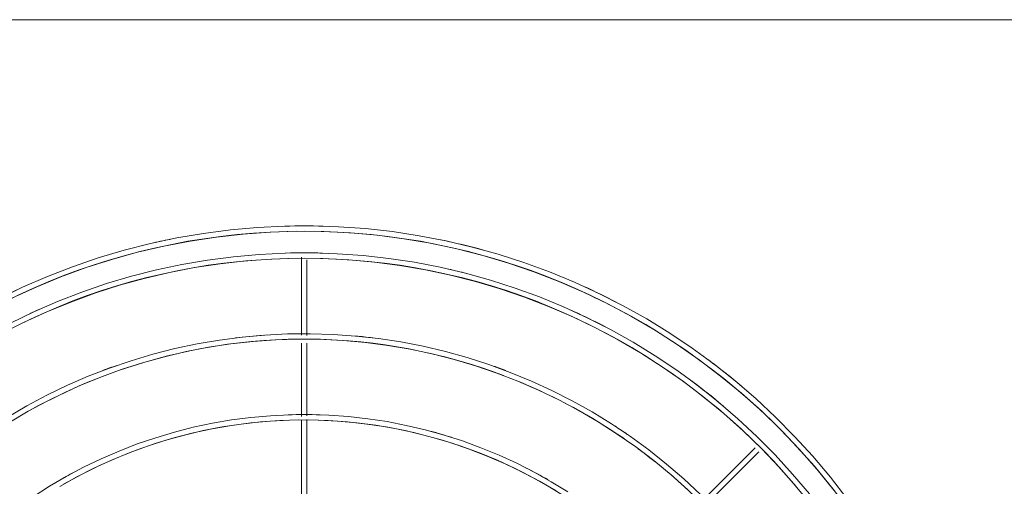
# Model space of a CAD drawing. Header units: millimetres. Extents: x -3165 to 47090, y -1932 to 8822.
# Tile 26 of 59: x 23430 to 23795, y 2512 to 2685. Entities that reach past the tile are written whole.
import ezdxf

# ---------------------------------------------------------------- set-up
doc = ezdxf.new("R2010")
doc.units = ezdxf.units.MM
doc.layers.add('M-EQPM', color=50, linetype='Continuous', lineweight=18)

# ---------------------------------------------------------------- blocks, each defined once
blk = doc.blocks.new('Outdoor_Condenser_Unit_Single_Fan_15958 - Generic _Without Brackets_-V12-ELEVAÇÃO 6 - MAPEAMENTO DE DANOS')
at = {"layer": 'M-EQPM'}
for p, q in [((10326.11, 2685), (11196.11, 2685)), ((10615.11, 2596.91), (10615.11, 2568)), ((10617.11, 2567.84), (10617.11, 2595.89)), ((10723.73, 2581.99), (10724.53, 2581.6)), ((10723.73, 2581.99), (10724.53, 2581.6)), ((10723.73, 2581.99), (10724.53, 2581.6)), ((10723.73, 2581.99), (10724.53, 2581.6)), ((10723.73, 2581.99), (10724.53, 2581.6)), ((10723.73, 2581.99), (10724.53, 2581.6)), ((10723.73, 2581.99), (10724.53, 2581.6)), ((10615.11, 2565.02), (10615.11, 2537.81)), ((10617.11, 2537.97), (10617.11, 2565)), ((10615.11, 2536.57), (10615.11, 2507.52)), ((10617.11, 2507.52), (10617.11, 2536.63)), ((10783.34, 2526.14), (10764.37, 2507.17)), ((10765.79, 2505.76), (10784.76, 2524.73))]:
    blk.add_line(p, q, dxfattribs=at)
at = {"layer": 'M-EQPM', "flags": 128}
for points in [[(10817.44, 2507.4), (10811.29, 2515.33), (10804.82, 2523.01), (10798.05, 2530.42), (10790.99, 2537.56), (10783.65, 2544.41), (10776.04, 2550.96), (10768.18, 2557.2), (10760.07, 2563.12), (10751.73, 2568.71), (10743.18, 2573.96), (10734.42, 2578.87), (10725.47, 2583.43), (10716.35, 2587.62), (10707.07, 2591.44), (10697.64, 2594.89), (10688.08, 2597.96), (10678.41, 2600.65), (10668.63, 2602.94), (10658.78, 2604.85), (10648.85, 2606.36), (10638.87, 2607.47), (10628.86, 2608.18), (10618.82, 2608.49), (10608.79, 2608.39), (10598.76, 2607.9), (10588.76, 2607), (10578.8, 2605.71), (10568.91, 2604.02), (10559.09, 2601.94), (10549.36, 2599.46), (10539.74, 2596.6), (10530.24, 2593.35), (10520.87, 2589.73), (10511.66, 2585.73), (10502.62, 2581.37)], [(10817.44, 2507.4), (10811.29, 2515.33), (10804.82, 2523.01), (10798.05, 2530.42), (10790.99, 2537.56), (10783.65, 2544.41), (10776.04, 2550.96), (10768.18, 2557.2), (10760.07, 2563.12), (10751.73, 2568.71), (10743.18, 2573.96), (10734.42, 2578.87), (10725.47, 2583.43), (10716.35, 2587.62), (10707.07, 2591.44), (10697.64, 2594.89), (10688.08, 2597.96), (10678.41, 2600.65), (10668.63, 2602.94), (10658.78, 2604.85), (10648.85, 2606.36), (10638.87, 2607.47), (10628.86, 2608.18), (10618.82, 2608.49), (10608.79, 2608.39), (10598.76, 2607.9), (10588.76, 2607), (10578.8, 2605.71), (10568.91, 2604.02), (10559.09, 2601.94), (10549.36, 2599.46), (10539.74, 2596.6), (10530.24, 2593.35), (10520.87, 2589.73), (10511.66, 2585.73), (10507.77, 2583.86)], [(10817.44, 2507.4), (10811.29, 2515.33), (10804.82, 2523.01), (10798.05, 2530.42), (10790.99, 2537.56), (10783.65, 2544.41), (10776.04, 2550.96), (10768.18, 2557.2), (10760.07, 2563.12), (10751.73, 2568.71), (10743.18, 2573.96), (10734.42, 2578.87), (10725.47, 2583.43), (10716.35, 2587.62), (10707.07, 2591.44), (10697.64, 2594.89), (10688.08, 2597.96), (10678.41, 2600.65), (10668.63, 2602.94), (10658.78, 2604.85), (10648.85, 2606.36), (10638.87, 2607.47), (10628.86, 2608.18), (10618.82, 2608.49), (10608.79, 2608.39), (10598.76, 2607.9), (10588.76, 2607), (10578.8, 2605.71), (10568.91, 2604.02), (10559.09, 2601.94), (10549.36, 2599.46), (10539.74, 2596.6), (10530.24, 2593.35), (10520.87, 2589.73), (10511.66, 2585.73), (10507.77, 2583.86)], [(10817.44, 2507.4), (10811.29, 2515.33), (10804.82, 2523.01), (10798.05, 2530.42), (10790.99, 2537.56), (10783.65, 2544.41), (10776.04, 2550.96), (10768.18, 2557.2), (10760.07, 2563.12), (10751.73, 2568.71), (10743.18, 2573.96), (10734.42, 2578.87), (10725.47, 2583.43), (10716.35, 2587.62), (10707.07, 2591.44), (10697.64, 2594.89), (10688.08, 2597.96), (10678.41, 2600.65), (10668.63, 2602.94), (10658.78, 2604.85), (10648.85, 2606.36), (10638.87, 2607.47), (10628.86, 2608.18), (10618.82, 2608.49), (10608.79, 2608.39), (10598.76, 2607.9), (10588.76, 2607), (10578.8, 2605.71), (10568.91, 2604.02), (10559.09, 2601.94), (10549.36, 2599.46), (10539.74, 2596.6), (10530.24, 2593.35), (10520.87, 2589.73), (10511.66, 2585.73), (10507.77, 2583.86)], [(10817.44, 2507.4), (10811.29, 2515.33), (10804.82, 2523.01), (10798.05, 2530.42), (10790.99, 2537.56), (10783.65, 2544.41), (10776.04, 2550.96), (10768.18, 2557.2), (10760.07, 2563.12), (10751.73, 2568.71), (10743.18, 2573.96), (10734.42, 2578.87), (10725.47, 2583.43), (10716.35, 2587.62), (10707.07, 2591.44), (10697.64, 2594.89), (10688.08, 2597.96), (10678.41, 2600.65), (10668.63, 2602.94), (10658.78, 2604.85), (10648.85, 2606.36), (10638.87, 2607.47), (10628.86, 2608.18), (10618.82, 2608.49), (10608.79, 2608.39), (10598.76, 2607.9), (10588.76, 2607), (10578.8, 2605.71), (10568.91, 2604.02), (10559.09, 2601.94), (10549.36, 2599.46), (10539.74, 2596.6), (10530.24, 2593.35), (10520.87, 2589.73), (10511.66, 2585.73), (10507.77, 2583.86)], [(10817.44, 2507.4), (10811.29, 2515.33), (10804.82, 2523.01), (10798.05, 2530.42), (10790.99, 2537.56), (10783.65, 2544.41), (10776.04, 2550.96), (10768.18, 2557.2), (10760.07, 2563.12), (10751.73, 2568.71), (10743.18, 2573.96), (10734.42, 2578.87), (10725.47, 2583.43), (10716.35, 2587.62), (10707.07, 2591.44), (10697.64, 2594.89), (10688.08, 2597.96), (10678.41, 2600.65), (10668.63, 2602.94), (10658.78, 2604.85), (10648.85, 2606.36), (10638.87, 2607.47), (10628.86, 2608.18), (10618.82, 2608.49), (10608.79, 2608.39), (10598.76, 2607.9), (10588.76, 2607), (10578.8, 2605.71), (10568.91, 2604.02), (10559.09, 2601.94), (10549.36, 2599.46), (10539.74, 2596.6), (10530.24, 2593.35), (10520.87, 2589.73), (10511.66, 2585.73), (10507.77, 2583.86)], [(10817.44, 2507.4), (10811.29, 2515.33), (10804.82, 2523.01), (10798.05, 2530.42), (10790.99, 2537.56), (10783.65, 2544.41), (10776.04, 2550.96), (10768.18, 2557.2), (10760.07, 2563.12), (10751.73, 2568.71), (10743.18, 2573.96), (10734.42, 2578.87), (10725.47, 2583.43), (10716.35, 2587.62), (10707.07, 2591.44), (10697.64, 2594.89), (10688.08, 2597.96), (10678.41, 2600.65), (10668.63, 2602.94), (10658.78, 2604.85), (10648.85, 2606.36), (10638.87, 2607.47), (10628.86, 2608.18), (10618.82, 2608.49), (10608.79, 2608.39), (10598.76, 2607.9), (10588.76, 2607), (10578.8, 2605.71), (10568.91, 2604.02), (10559.09, 2601.94), (10549.36, 2599.46), (10539.74, 2596.6), (10530.24, 2593.35), (10520.87, 2589.73), (10511.66, 2585.73), (10507.77, 2583.86)], [(10817.44, 2507.4), (10811.29, 2515.33), (10804.82, 2523.01), (10798.05, 2530.42), (10790.99, 2537.56), (10783.65, 2544.41), (10776.04, 2550.96), (10768.18, 2557.2), (10760.07, 2563.12), (10751.73, 2568.71), (10743.18, 2573.96), (10734.42, 2578.87), (10725.47, 2583.43), (10716.35, 2587.62), (10707.07, 2591.44), (10697.64, 2594.89), (10688.08, 2597.96), (10678.41, 2600.65), (10668.63, 2602.94), (10658.78, 2604.85), (10648.85, 2606.36), (10638.87, 2607.47), (10628.86, 2608.18), (10618.82, 2608.49), (10608.79, 2608.39), (10598.76, 2607.9), (10588.76, 2607), (10578.8, 2605.71), (10568.91, 2604.02), (10559.09, 2601.94), (10549.36, 2599.46), (10539.74, 2596.6), (10530.24, 2593.35), (10520.87, 2589.73), (10511.66, 2585.73), (10507.77, 2583.86)], [(10507.63, 2581.63), (10516.68, 2585.78), (10525.89, 2589.58), (10535.24, 2593), (10544.72, 2596.05), (10554.32, 2598.71), (10564.01, 2600.99), (10573.79, 2602.88), (10583.64, 2604.37), (10593.54, 2605.47), (10603.47, 2606.18), (10613.43, 2606.49), (10623.39, 2606.39), (10633.33, 2605.9), (10643.25, 2605.02), (10653.13, 2603.73), (10662.95, 2602.06), (10672.69, 2599.99), (10682.34, 2597.53), (10691.89, 2594.69), (10701.31, 2591.47), (10710.6, 2587.88), (10719.74, 2583.92), (10728.71, 2579.59), (10737.5, 2574.91), (10746.09, 2569.88), (10754.48, 2564.51), (10762.65, 2558.82), (10770.58, 2552.79), (10778.27, 2546.46), (10785.7, 2539.83), (10792.85, 2532.9), (10799.73, 2525.69), (10806.3, 2518.21), (10812.58, 2510.48)], [(10803.51, 2509.04), (10797.3, 2516.41), (10790.8, 2523.53), (10784.02, 2530.38), (10776.97, 2536.96), (10769.67, 2543.25), (10762.12, 2549.24), (10754.33, 2554.93), (10746.33, 2560.29), (10738.11, 2565.34), (10729.71, 2570.05), (10721.11, 2574.42), (10712.36, 2578.45), (10703.44, 2582.12), (10694.39, 2585.43), (10685.21, 2588.38), (10675.93, 2590.96), (10666.54, 2593.17), (10657.08, 2594.99), (10647.55, 2596.44), (10637.97, 2597.51), (10628.35, 2598.19), (10618.72, 2598.49), (10609.08, 2598.4), (10599.45, 2597.92), (10589.85, 2597.06), (10580.29, 2595.82), (10570.79, 2594.2), (10561.36, 2592.2), (10552.02, 2589.82), (10542.78, 2587.07), (10533.66, 2583.95), (10524.67, 2580.48), (10515.82, 2576.64), (10507.14, 2572.45)], [(10503.47, 2568.29), (10511.99, 2572.62), (10520.67, 2576.62), (10529.51, 2580.26), (10538.49, 2583.54), (10547.59, 2586.47), (10556.8, 2589.02), (10566.11, 2591.21), (10575.49, 2593.02), (10584.94, 2594.46), (10594.44, 2595.52), (10603.98, 2596.19), (10613.53, 2596.49), (10623.09, 2596.4), (10632.64, 2595.93), (10642.16, 2595.08), (10651.64, 2593.84), (10661.07, 2592.23), (10670.42, 2590.25), (10679.68, 2587.89), (10688.84, 2585.17), (10697.89, 2582.08), (10706.8, 2578.63), (10715.57, 2574.82), (10724.19, 2570.67), (10732.62, 2566.18), (10740.87, 2561.35), (10748.93, 2556.2), (10756.77, 2550.73), (10764.38, 2544.95), (10771.76, 2538.87), (10778.89, 2532.5), (10785.76, 2525.85), (10792.35, 2518.94), (10798.67, 2511.76)], [(10763.12, 2508.86), (10756.95, 2514.62), (10750.55, 2520.13), (10743.94, 2525.37), (10737.13, 2530.35), (10730.12, 2535.05), (10722.93, 2539.47), (10715.57, 2543.59), (10708.04, 2547.42), (10700.38, 2550.95), (10692.57, 2554.16), (10684.65, 2557.06), (10676.61, 2559.64), (10668.48, 2561.9), (10660.26, 2563.83), (10651.98, 2565.43), (10643.63, 2566.7), (10635.25, 2567.63), (10626.83, 2568.23), (10618.39, 2568.49), (10609.95, 2568.41), (10601.52, 2567.99), (10593.12, 2567.24), (10584.75, 2566.16), (10576.43, 2564.73), (10568.18, 2562.98), (10560, 2560.9), (10551.91, 2558.49), (10543.92, 2555.77), (10536.05, 2552.72), (10528.31, 2549.36), (10520.71, 2545.7), (10513.26, 2541.73), (10505.97, 2537.47)], [(10510.31, 2537.74), (10517.61, 2541.83), (10525.06, 2545.62), (10532.65, 2549.11), (10540.38, 2552.3), (10548.23, 2555.17), (10556.19, 2557.73), (10564.25, 2559.96), (10572.38, 2561.87), (10580.59, 2563.46), (10588.86, 2564.71), (10597.16, 2565.64), (10605.5, 2566.23), (10613.86, 2566.49), (10622.22, 2566.41), (10630.57, 2566), (10638.89, 2565.26), (10647.18, 2564.18), (10655.42, 2562.77), (10663.6, 2561.03), (10671.7, 2558.97), (10679.71, 2556.59), (10687.62, 2553.89), (10695.42, 2550.87), (10703.09, 2547.54), (10710.62, 2543.91), (10718, 2539.98), (10725.21, 2535.76), (10732.26, 2531.26), (10739.11, 2526.48), (10745.77, 2521.42), (10752.22, 2516.11), (10758.46, 2510.54)], [(10713.91, 2509.81), (10707.74, 2513.6), (10701.43, 2517.13), (10694.97, 2520.42), (10688.4, 2523.44), (10681.7, 2526.2), (10674.9, 2528.69), (10668.01, 2530.9), (10661.03, 2532.84), (10653.99, 2534.49), (10646.88, 2535.87), (10639.72, 2536.95), (10632.53, 2537.75), (10625.31, 2538.27), (10618.07, 2538.49), (10610.83, 2538.42), (10603.6, 2538.07), (10596.39, 2537.42), (10589.21, 2536.49), (10582.07, 2535.27), (10574.99, 2533.77), (10567.98, 2531.98), (10561.04, 2529.92), (10554.19, 2527.58), (10547.43, 2524.96), (10540.79, 2522.08), (10534.27, 2518.94), (10527.88, 2515.54), (10521.63, 2511.88), (10515.53, 2507.98)], [(10525.5, 2511.87), (10531.75, 2515.37), (10538.13, 2518.62), (10544.63, 2521.61), (10551.25, 2524.33), (10557.98, 2526.8), (10564.79, 2528.98), (10571.69, 2530.9), (10578.66, 2532.54), (10585.69, 2533.9), (10592.77, 2534.97), (10599.88, 2535.76), (10607.03, 2536.27), (10614.18, 2536.49), (10621.34, 2536.42), (10628.49, 2536.07), (10635.62, 2535.43), (10642.72, 2534.51), (10649.78, 2533.31), (10656.78, 2531.82), (10663.72, 2530.05), (10670.58, 2528.01), (10677.36, 2525.7), (10684.04, 2523.11), (10690.61, 2520.26), (10697.05, 2517.16), (10703.37, 2513.79), (10709.55, 2510.18)]]:
    blk.add_lwpolyline(points, dxfattribs=at)
at = {"layer": 'M-EQPM'}
for radius, start, end in [(251, 88.3929, 91.6071), (249, 1.8408, 178.1592), (251, 101.25, 102.8571), (251, 74.6442, 78.3343), (241, 88.3929, 91.6071), (239, 1.9179, 178.0821), (241, 75.5357, 77.1429), (251, 62.5412, 65.5038), (241, 114.1071, 114.961), (241, 114.1071, 114.961), (241, 62.3709, 66.4324), (241, 62.3709, 62.6786), (211, 94.1361, 96.9231), (211, 83.0769, 84.8077), (209, 69.2909, 109.0385), (211, 109.2187, 110.7692), (211, 69.2308, 70.784), (251, 53.0357, 53.3116), (251, 53.0357, 53.3116), (251, 53.0357, 53.3116), (251, 53.0357, 53.3116), (251, 53.0357, 53.3116), (251, 53.0357, 53.3116), (251, 53.0357, 53.3116), (251, 49.7832, 53.3116), (209, 110.7779, 177.8069), (209, 55.4114, 67.5), (241, 49.8214, 53.5772), (181, 88.125, 91.875), (179, 45.1556, 119.9129), (181, 72.4263, 75), (211, 55.3846, 56.9077), (209, 41.5385, 53.6538), (181, 117.8497, 120), (181, 60, 63.0102)]:
    blk.add_arc((10616.11, 2357.5), radius, start, end, dxfattribs=at)

msp = doc.modelspace()

# ---------------------------------------------------------------- block references
at = {"layer": 'M-EQPM'}
msp.add_blockref('Outdoor_Condenser_Unit_Single_Fan_15958 - Generic _Without Brackets_-V12-ELEVAÇÃO 6 - MAPEAMENTO DE DANOS', (12918.95, 0), dxfattribs=at)

doc.saveas('drawing.dxf')
